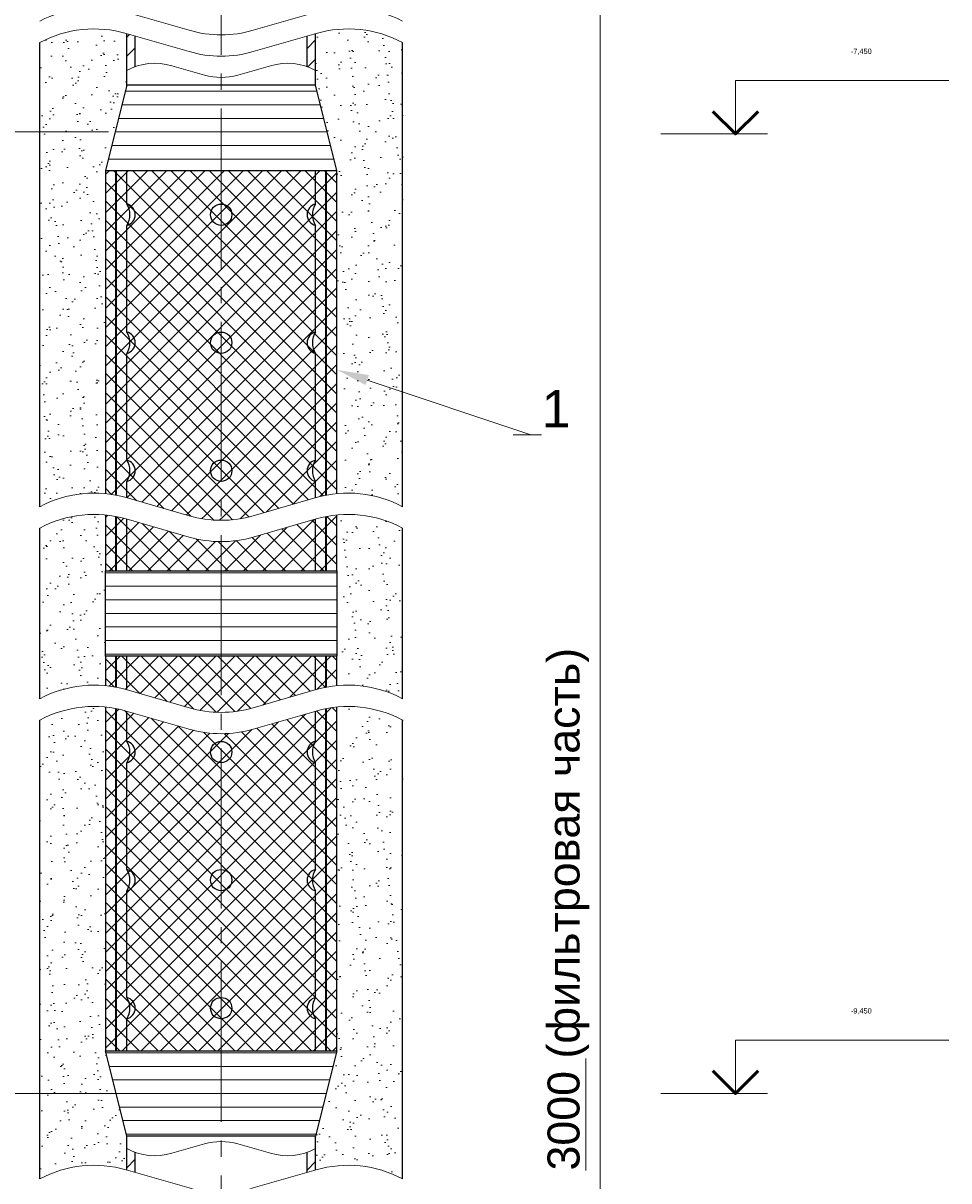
# Model space of a CAD drawing. Header units: millimetres. Extents: x 18801 to 22305, y 7709 to 10544.
# Tile 5 of 14: x 19145 to 19579, y 8209 to 8751. Entities that reach past the tile are written whole.
import ezdxf
from ezdxf import colors
from ezdxf.entities.mleader import LeaderData, LeaderLine
from ezdxf.enums import TextEntityAlignment as Align
from ezdxf.math import Vec2, Vec3

# ---------------------------------------------------------------- set-up
doc = ezdxf.new("R2018")
doc.units = ezdxf.units.MM
doc.linetypes.add('Штрихпунктирная_ГОСТ', pattern=[20, 15, -1.75, 1.5, -1.75])
for name, color, linetype, lineweight in [('Выноски', 2, 'Continuous', 9), ('Грунт коренной', 33, 'Грунт_естественный_ГОСТ1', 13), ('ГТО-2 Маскировка', 9, 'Continuous', 13), ('ГТО-2 Обрыв криволинейный', 254, 'Continuous', 13), ('Линия основная', 4, 'Continuous', 25), ('Оси', 1, 'Штрихпунктирная_ГОСТ', 13), ('Отметки', 7, 'Continuous', 13), ('Размеры', 2, 'Continuous', 9), ('Штриховка', 251, 'Continuous', 9)]:
    doc.layers.add(name, color=color, linetype=linetype, lineweight=lineweight)
doc.styles.add('ГТО-2', font='arial.ttf')
doc.styles.add('КИА', font='arial.ttf')
doc.linetypes.add('Грунт_естественный_ГОСТ1', pattern='A,1.4142,[2,Форма_КИА.shx,S=2.1213,R=0,X=1.77,Y=0],1.4142,[2,Форма_КИА.shx,S=2.1213,R=0,X=1.77,Y=0],1.4142,[2,Форма_КИА.shx,S=2.1213,R=0,X=1.77,Y=0],1.4142', length=5.6568)
doc.linetypes.add('Грунт_естественный_ГОСТ2', pattern='A,2.56066,[130,ltypeshp,S=1.5,R=45,X=0,Y=-1.06066],1.5,[130,ltypeshp,S=1.5,R=45,X=0,Y=-1.06066],1.5,[130,ltypeshp,S=1.5,R=45,X=0,Y=-1.06066],0.43934', length=6)
doc.dimstyles.new('КИА', dxfattribs={"dimtxt": 3, "dimasz": 2, "dimexe": 1.5, "dimexo": 0, "dimgap": 1, "dimtad": 1, "dimdec": 0, "dimzin": 9, "dimtxsty": 'КИА', "dimblk": 'ARCHTICK', "dimcen": 3, "dimdle": 1.5, "dimclrd": 256, "dimclre": 256, "dimclrt": 256, "dimadec": 0, "dimazin": 0, "dimtfac": 1, "dimtdec": 0, "dimtmove": 0, "dimatfit": 3, "dimfxl": 1, "dimtfill": 1, "dimlwd": -1, "dimlwe": -1, "dimarcsym": 2})
pattern_1 = [(127.5, (-1e-11, -157.413), (-12.235331, -0.400008), [0, -9.652, 0, -10.795, 0, -10.31875]), (97.5, (-1e-11, -157.413), (-17.920628, 11.238082), [0, -5.207, 0, -8.6995, 0, -3.33375]), (57.5, (-1e-11, -165.223), (-0.0359296, 19.774809), [0, -3.175, 0, -11.43, 0, -14.9225]), (47.5, (-1e-11, -165.223), (-5.573233, 19.088911), [0, -1.5875, 0, -7.493, 0, -8.5725])]
pattern_2 = [(45, (-1e-11, -157.413), (-4.490128, 4.490128), [])]

# ---------------------------------------------------------------- blocks, each defined once
blk = doc.blocks.new('_ArchTick')
at = {"color": 0, "linetype": 'ByBlock', "const_width": 0.15}
blk.add_lwpolyline([(-0.5, -0.5), (0.5, 0.5)], dxfattribs=at)
blk = doc.blocks.new('*D8')
at = {"layer": 'Defpoints', "color": 0, "transparency": 16777216}
for p in [(18967.95, 8249.87), (19237.95, 8249.87), (18967.95, 7864.87)]:
    blk.add_point(p, dxfattribs=at)
at = {"layer": 'Размеры', "transparency": 16777216}
for p, q in [((18967.95, 7857.37), (18967.95, 8257.37)), ((19234.8, 8249.87), (18960.45, 8249.87)), ((18971.1, 7864.87), (18975.45, 7864.87))]:
    blk.add_line(p, q, dxfattribs=at)
at = {"layer": 'Размеры', "transparency": 16777216, "xscale": 10, "yscale": 10, "zscale": 10}
for p, rotation in [((18967.95, 8249.87), 90), ((18967.95, 7864.87), 270)]:
    blk.add_blockref('_ArchTick', p, dxfattribs=dict(at, rotation=rotation))
at = {"layer": 'Размеры', "transparency": 16777216, "insert": (18953.92, 8057.37), "char_height": 15, "attachment_point": 5, "rotation": 90, "style": 'КИА', "bg_fill": 3, "box_fill_scale": 1.1, "bg_fill_color": 256, "bg_fill_true_color": 13158600, "bg_fill_transparency": 0}
blk.add_mtext('{\\L800}', dxfattribs=at)
blk = doc.blocks.new('*D9')
at = {"layer": 'Defpoints', "color": 0, "transparency": 16777216}
for p in [(18967.95, 8700.56), (19188.24, 8700.56), (18967.95, 8249.87)]:
    blk.add_point(p, dxfattribs=at)
at = {"layer": 'Размеры', "transparency": 16777216}
for p, q in [((18967.95, 8242.37), (18967.95, 8708.06)), ((19185.09, 8700.56), (18960.45, 8700.56)), ((18971.1, 8249.87), (18975.45, 8249.87))]:
    blk.add_line(p, q, dxfattribs=at)
at = {"layer": 'Размеры', "transparency": 16777216, "xscale": 10, "yscale": 10, "zscale": 10}
for p, rotation in [((18967.95, 8700.56), 90), ((18967.95, 8249.87), 270)]:
    blk.add_blockref('_ArchTick', p, dxfattribs=dict(at, rotation=rotation))
at = {"layer": 'Размеры', "transparency": 16777216, "insert": (18953.92, 8475.21), "char_height": 15, "attachment_point": 5, "rotation": 90, "style": 'КИА', "bg_fill": 3, "box_fill_scale": 1.1, "bg_fill_color": 256, "bg_fill_true_color": 13158600, "bg_fill_transparency": 0}
blk.add_mtext('{\\L2000}', dxfattribs=at)
blk = doc.blocks.new('*D10')
at = {"layer": 'Defpoints', "color": 0, "transparency": 16777216}
for p in [(18967.95, 8807.87), (19188.7, 8807.87), (18967.95, 8700.56)]:
    blk.add_point(p, dxfattribs=at)
at = {"layer": 'Размеры', "transparency": 16777216}
for p, q in [((18967.95, 8693.06), (18967.95, 8815.37)), ((19185.55, 8807.87), (18960.45, 8807.87)), ((18971.1, 8700.56), (18975.45, 8700.56))]:
    blk.add_line(p, q, dxfattribs=at)
at = {"layer": 'Размеры', "transparency": 16777216, "xscale": 10, "yscale": 10, "zscale": 10}
for p, rotation in [((18967.95, 8807.87), 90), ((18967.95, 8700.56), 270)]:
    blk.add_blockref('_ArchTick', p, dxfattribs=dict(at, rotation=rotation))
at = {"layer": 'Размеры', "transparency": 16777216, "insert": (18953.92, 8754.21), "char_height": 15, "attachment_point": 5, "rotation": 90, "style": 'КИА', "bg_fill": 3, "box_fill_scale": 1.1, "bg_fill_color": 256, "bg_fill_true_color": 13158600, "bg_fill_transparency": 0}
blk.add_mtext('{\\L200}', dxfattribs=at)
blk = doc.blocks.new('*D12')
at = {"layer": 'Defpoints', "color": 0, "transparency": 16777216}
for p in [(18928.39, 9203.4), (19152.95, 9203.4), (19152.95, 7754.87)]:
    blk.add_point(p, dxfattribs=at)
at = {"layer": 'Размеры', "transparency": 16777216}
for p, q in [((18928.39, 7747.37), (18928.39, 9210.9)), ((19149.8, 9203.4), (18920.89, 9203.4)), ((19149.8, 7754.87), (18920.89, 7754.87))]:
    blk.add_line(p, q, dxfattribs=at)
at = {"layer": 'Размеры', "transparency": 16777216, "xscale": 10, "yscale": 10, "zscale": 10}
for p, rotation in [((18928.39, 9203.4), 90), ((18928.39, 7754.87), 270)]:
    blk.add_blockref('_ArchTick', p, dxfattribs=dict(at, rotation=rotation))
at = {"layer": 'Размеры', "transparency": 16777216, "insert": (18914.36, 8479.14), "char_height": 15, "attachment_point": 5, "rotation": 90, "style": 'КИА', "bg_fill": 3, "box_fill_scale": 1.1, "bg_fill_color": 256, "bg_fill_true_color": 13158600, "bg_fill_transparency": 0}
blk.add_mtext('{\\L4000}', dxfattribs=at)
blk = doc.blocks.new('*D15')
at = {"layer": 'Defpoints', "color": 0, "transparency": 16777216}
for p in [(19296.7, 10503), (19415.45, 10503), (19287.95, 7864.87)]:
    blk.add_point(p, dxfattribs=at)
at = {"layer": 'Размеры', "transparency": 16777216}
for p, q in [((19415.45, 7857.37), (19415.45, 10510.5)), ((19299.85, 10503), (19422.95, 10503)), ((19291.1, 7864.87), (19422.95, 7864.87))]:
    blk.add_line(p, q, dxfattribs=at)
at = {"layer": 'Размеры', "transparency": 16777216, "xscale": 10, "yscale": 10, "zscale": 10}
for p, rotation in [((19415.45, 10503), 90), ((19415.45, 7864.87), 270)]:
    blk.add_blockref('_ArchTick', p, dxfattribs=dict(at, rotation=rotation))
at = {"layer": 'Размеры', "transparency": 16777216, "insert": (19402.95, 9399.29), "char_height": 15, "attachment_point": 5, "rotation": 90, "style": 'КИА', "bg_fill": 3, "box_fill_scale": 1.1, "bg_fill_color": 256, "bg_fill_true_color": 13158600, "bg_fill_transparency": 0}
blk.add_mtext('L{\\H0.7x;\\S^ пьез;}', dxfattribs=at)
blk = doc.blocks.new('*D16')
at = {"layer": 'Defpoints', "color": 0, "transparency": 16777216}
for p in [(19287.2, 8807.64), (19287.2, 7864.87), (19415.45, 7864.87)]:
    blk.add_point(p, dxfattribs=at)
at = {"layer": 'Размеры', "transparency": 16777216}
for p, q in [((19415.45, 8815.14), (19415.45, 7857.37)), ((19290.35, 8807.64), (19422.95, 8807.64)), ((19290.35, 7864.87), (19422.95, 7864.87))]:
    blk.add_line(p, q, dxfattribs=at)
at = {"layer": 'Размеры', "transparency": 16777216, "xscale": 10, "yscale": 10, "zscale": 10}
for p, rotation in [((19415.45, 8807.64), 90), ((19415.45, 7864.87), 270)]:
    blk.add_blockref('_ArchTick', p, dxfattribs=dict(at, rotation=rotation))
at = {"layer": 'Размеры', "transparency": 16777216, "insert": (19400.61, 8336.25), "char_height": 15, "attachment_point": 5, "rotation": 90, "style": 'КИА', "bg_fill": 3, "box_fill_scale": 1.1, "bg_fill_color": 256, "bg_fill_true_color": 13158600, "bg_fill_transparency": 0}
blk.add_mtext('{\\L3000} (фильтровая часть)', dxfattribs=at)
blk = doc.blocks.new('*U5')
at = {"layer": 'ГТО-2 Обрыв криволинейный'}
blk.add_lwpolyline([(34, 0, 0.195164), (25.89, 0.85), (20.01, -0.85, -0.141435), (13.99, -0.85), (8.11, 0.85, 0.195164), (0, 0)], format="xyb", dxfattribs=at)
blk = doc.blocks.new('*U23')
at = {"layer": 'ГТО-2 Обрыв криволинейный'}
blk.add_lwpolyline([(-17.7, 0, 0.195164), (-13.48, -0.44), (-10.41, 0.44, -0.141435), (-7.29, 0.44), (-4.22, -0.44, 0.195164), (0, 0)], format="xyb", dxfattribs=at)
blk = doc.blocks.new('*U22')
at = {"layer": 'ГТО-2 Обрыв криволинейный'}
blk.add_lwpolyline([(17.7, 0, 0.195164), (13.48, 0.44), (10.41, -0.44, -0.141435), (7.29, -0.44), (4.22, 0.44, 0.195164), (0, 0)], format="xyb", dxfattribs=at)
blk = doc.blocks.new('*U30')
at = {"color": 0, "linetype": 'ByBlock', "lineweight": -2}
for p, q in [((7, 0), (7, 5)), ((7, 5), (27, 5)), ((7, 0), (0, 0)), ((10, 0), (7, 0))]:
    blk.add_line(p, q, dxfattribs=at)
at = {"color": 0, "linetype": 'ByBlock', "lineweight": 50}
blk.add_lwpolyline([(4.88, 2.12), (7, 0), (9.12, 2.12)], dxfattribs=at)
at = {"color": 0, "linetype": 'ByBlock', "lineweight": -2, "flags": 104}
for tag, p in [('ОТМЕТКА', (17.82, 8)), ('ПРИМЕЧАНИЕ', (17.82, 2))]:
    blk.add_attdef(tag, text='', height=3.5, dxfattribs=at).set_placement(p, align=Align.MIDDLE_CENTER)

msp = doc.modelspace()

# ---------------------------------------------------------------- hatches: boundary and pattern name
at = {"layer": 'Штриховка'}
h = msp.add_hatch(dxfattribs=at)
h.set_pattern_fill('ANSI31', color=256, scale=2)
h.set_pattern_definition(pattern_2)
edge = h.paths.add_edge_path()
edge.add_arc((19206.971, 8704.426), 28.209, 109.19544, 118.07249)
edge.add_line((19193.696, 8729.316), (19193.696, 8746.558))
edge.add_line((19193.696, 8746.558), (19197.696, 8745.403))
edge.add_line((19197.696, 8745.403), (19197.696, 8731.067))
h = msp.add_hatch(dxfattribs=at)
h.set_pattern_fill('ANSI31', color=256, scale=2)
h.set_pattern_definition(pattern_2)
edge = h.paths.add_edge_path()
edge.add_arc((19268.921, 8704.426), 28.209, 61.92751, 70.80456)
edge.add_line((19278.196, 8731.067), (19278.196, 8745.403))
edge.add_line((19278.196, 8745.403), (19282.196, 8746.558))
edge.add_line((19282.196, 8746.558), (19282.196, 8729.316))
h = msp.add_hatch(dxfattribs=at)
h.set_pattern_fill('ANSI31', color=256, scale=2)
h.paths.add_polyline_path([(19278.196, 8375.535, 0.0387528), (19282.196, 8377.285), (19282.196, 8371.471), (19278.196, 8370.316)])
h = msp.add_hatch(dxfattribs=at)
h.set_pattern_fill('ANSI31', color=256, scale=2)
h.set_pattern_definition([(45, (19280.223, 8216.054), (-4.49, 4.49), [])])
edge = h.paths.add_edge_path()
edge.add_arc((19268.921, 8248.948), 28.209, 289.19544, 298.07249)
edge.add_line((19282.196, 8224.058), (19282.196, 8214.058))
edge.add_line((19282.196, 8214.058), (19278.196, 8212.903))
edge.add_line((19278.196, 8212.903), (19278.196, 8222.307))

# ---------------------------------------------------------------- linework, layer by layer
msp.add_circle((19237.946, 8474.872), 5)
for centre, start, end in [((19192.571, 8474.872), 282.68038, 77.31962), ((19283.321, 8474.872), 102.68038, 257.31962)]:
    msp.add_arc(centre, 5.125, start, end)
at = {"layer": 'Линия основная'}
for p, q in [((19193.696, 8666.696), (19193.696, 8746.558)), ((19197.696, 8731.067), (19197.696, 8745.403)), ((19278.196, 8731.067), (19278.196, 8745.403)), ((19282.196, 8666.696), (19282.196, 8746.558)), ((19193.696, 8606.696), (19193.696, 8656.696)), ((19282.196, 8606.696), (19282.196, 8656.696)), ((19193.696, 8546.696), (19193.696, 8596.696)), ((19282.196, 8546.696), (19282.196, 8596.696)), ((19193.696, 8529.058), (19193.696, 8536.696)), ((19282.196, 8529.058), (19282.196, 8536.696)), ((19193.696, 8439.058), (19193.696, 8519.058)), ((19282.196, 8439.058), (19282.196, 8519.058)), ((19193.696, 8414.872), (19193.696, 8429.058)), ((19282.196, 8414.872), (19282.196, 8429.058)), ((19193.696, 8354.872), (19193.696, 8404.872)), ((19282.196, 8354.872), (19282.196, 8404.872)), ((19193.696, 8294.872), (19193.696, 8344.872)), ((19282.196, 8294.872), (19282.196, 8344.872)), ((19282.196, 8214.058), (19282.196, 8284.872)), ((19278.196, 8212.903), (19278.196, 8222.307))]:
    msp.add_line(p, q, dxfattribs=at)
at = {"layer": 'Линия основная', "lineweight": 35}
for p, q in [((19188.696, 8530.269), (19188.696, 8696.696)), ((19188.696, 8440.269), (19188.696, 8520.269))]:
    msp.add_line(p, q, dxfattribs=at)
at = {"layer": 'Линия основная'}
msp.add_lwpolyline([(19183.696, 8520.993), (19183.696, 8440.993)], dxfattribs=at)
for centre in [(19237.946, 8661.696), (19237.946, 8601.696), (19237.946, 8541.696), (19237.946, 8409.872), (19237.946, 8349.872), (19237.946, 8289.872)]:
    msp.add_circle(centre, 5, dxfattribs=at)
for centre, radius, start, end in [((19192.571, 8661.696), 5.125, 282.68038, 77.31962), ((19186.113, 8661.696), 9.083, 326.60151, 33.39849), ((19283.321, 8661.696), 5.125, 102.68038, 257.31962), ((19289.78, 8661.696), 9.083, 146.60151, 213.39849), ((19192.571, 8601.696), 5.125, 282.68038, 77.31962), ((19186.113, 8601.696), 9.083, 326.60151, 33.39849), ((19283.321, 8601.696), 5.125, 102.68038, 257.31962), ((19289.78, 8601.696), 9.083, 146.60151, 213.39849), ((19192.571, 8541.696), 5.125, 282.68038, 77.31962), ((19186.113, 8541.696), 9.083, 326.60151, 33.39849), ((19283.321, 8541.696), 5.125, 102.68038, 257.31962), ((19289.78, 8541.696), 9.083, 146.60151, 213.39849), ((19192.571, 8409.872), 5.125, 282.68038, 77.31962), ((19186.113, 8409.872), 9.083, 326.60151, 33.39849), ((19283.321, 8409.872), 5.125, 102.68038, 257.31962), ((19289.78, 8409.872), 9.083, 146.60151, 213.39849), ((19192.571, 8349.872), 5.125, 282.68038, 77.31962), ((19186.113, 8349.872), 9.083, 326.60151, 33.39849), ((19283.321, 8349.872), 5.125, 102.68038, 257.31962), ((19289.78, 8349.872), 9.083, 146.60151, 213.39849), ((19192.571, 8289.872), 5.125, 282.68038, 77.31962), ((19186.113, 8289.872), 9.083, 326.60151, 33.39849), ((19283.321, 8289.872), 5.125, 102.68038, 257.31962), ((19289.78, 8289.872), 9.083, 146.60151, 213.39849)]:
    msp.add_arc(centre, radius, start, end, dxfattribs=at)

# ---------------------------------------------------------------- block references
at = {"layer": 'ГТО-2 Обрыв криволинейный', "xscale": 5, "yscale": 5, "zscale": 5}
msp.add_blockref('*U22', (19193.696, 8729.316), dxfattribs=at)
at = {"layer": 'Отметки'}
ref = msp.add_blockref('*U30', (19443.895, 8699.51), dxfattribs=dict(at, xscale=5, yscale=5, zscale=5))
lines = msp.add_mtext('-7,450', dxfattribs={"layer": '0', "color": 0, "linetype": 'ByBlock', "lineweight": -2, "insert": (19532.986, 8739.51), "char_height": 2.5, "attachment_point": 1, "bg_fill": 3, "box_fill_scale": 1.2, "bg_fill_color": 256, "bg_fill_transparency": 0})
ref.add_attrib('ОТМЕТКА', '', (19532.986, 8739.51)).embed_mtext(lines)
ref = msp.add_blockref('*U30', (19443.895, 8249.872), dxfattribs=dict(at, xscale=5, yscale=5, zscale=5))
lines = msp.add_mtext('-9,450', dxfattribs={"layer": '0', "color": 0, "linetype": 'ByBlock', "lineweight": -2, "insert": (19532.986, 8289.872), "char_height": 2.5, "attachment_point": 1, "bg_fill": 3, "box_fill_scale": 1.2, "bg_fill_color": 256, "bg_fill_transparency": 0})
ref.add_attrib('ОТМЕТКА', '', (19532.986, 8289.872)).embed_mtext(lines)

# ---------------------------------------------------------------- dimensions: what is measured, and where the dimension line sits
at = {"layer": 'Размеры'}
for base, p1, p2, text, picture, middle in [((19415.446, 7864.872), (19287.196, 8807.636), (19287.196, 7864.872), '{\\L3000} (фильтровая часть)', '*D16', (19400.613, 8336.254)), ((18967.946, 8249.872), (18967.946, 7864.872), (19237.946, 8249.872), '{\\L800}', '*D8', (18953.916, 8057.372))]:
    dim = msp.add_linear_dim(base=base, p1=p1, p2=p2, angle=90, text=text, dimstyle='КИА', override={"dimexo": 0.63}, dxfattribs=at)
    dim.commit()
    dim.dimension.update_dxf_attribs({"geometry": picture, "text_midpoint": middle})

# ---------------------------------------------------------------- next in the draw order: hatches: boundary and pattern name
at = {"layer": 'Штриховка'}
h = msp.add_hatch(dxfattribs=at)
h.set_pattern_fill('AR-SAND', color=256, scale=0.25, angle=90)
h.set_pattern_definition(pattern_1)
h.paths.add_polyline_path([(19292.196, 8530.993, -0.1478114), (19322.946, 8524.872), (19322.946, 8742.372, 0.1962741), (19282.196, 8746.557), (19282.196, 8722.372), (19292.196, 8682.372)])
h = msp.add_hatch(dxfattribs=at)
h.set_pattern_fill('ANSI37', color=252, scale=2)
h.set_pattern_definition([(45, (6712.905, 5701.9105), (-4.490128, 4.490128), []), (135, (6712.905, 5701.9105), (-4.490128, -4.490128), [])])
edge = h.paths.add_edge_path()
edge.add_arc((19178.446, 8477.06), 54.188, 73.89949, 84.44013)
edge.add_line((19183.696, 8530.993), (19183.696, 8682.372))
edge.add_line((19183.696, 8682.372), (19188.527, 8701.696))
edge.add_line((19188.527, 8701.696), (19287.366, 8701.696))
edge.add_line((19287.366, 8701.696), (19292.196, 8682.372))
edge.add_line((19292.196, 8682.372), (19292.196, 8530.993))
edge.add_arc((19297.446, 8477.06), 54.187, 95.55987, 106.10051)
edge.add_line((19282.419, 8529.122), (19252.974, 8520.623))
edge.add_arc((19237.946, 8572.685), 54.187, 253.89949, 286.10051, ccw=False)
edge.add_line((19222.919, 8520.623), (19193.474, 8529.122))
h = msp.add_hatch(dxfattribs=at)
h.set_pattern_fill('ANSI37', color=252, scale=2)
h.set_pattern_definition([(45, (6712.905, 6475.087), (-4.490128, 4.490128), []), (135, (6712.905, 6475.087), (-4.490128, -4.490128), [])])
edge = h.paths.add_edge_path()
edge.add_arc((19178.446, 8467.06), 54.187, 73.89949, 84.44013)
edge.add_line((19183.696, 8520.993), (19183.696, 8440.993))
edge.add_arc((19178.446, 8387.06), 54.188, 73.89949, 84.44013, ccw=False)
edge.add_line((19193.474, 8439.122), (19222.919, 8430.623))
edge.add_arc((19237.946, 8482.685), 54.187, 253.89949, 286.10051)
edge.add_line((19252.974, 8430.623), (19282.419, 8439.122))
edge.add_arc((19297.446, 8387.06), 54.187, 95.55987, 106.10051, ccw=False)
edge.add_line((19292.196, 8440.993), (19292.196, 8520.993))
edge.add_arc((19297.446, 8467.06), 54.188, 95.55987, 106.10051)
edge.add_line((19282.419, 8519.122), (19252.974, 8510.623))
edge.add_arc((19237.946, 8562.685), 54.187, 253.89949, 286.10051, ccw=False)
edge.add_line((19222.919, 8510.623), (19193.474, 8519.122))
h = msp.add_hatch(dxfattribs=at)
h.set_pattern_fill('AR-SAND', color=256, scale=0.25, angle=90)
h.set_pattern_definition(pattern_1)
h.paths.add_polyline_path([(19292.196, 8440.993, -0.1478114), (19322.946, 8434.872), (19322.946, 8514.872, 0.1478114), (19292.196, 8520.993)])
h = msp.add_hatch(dxfattribs=at)
h.set_pattern_fill('ANSI37', color=252, scale=2)
h.set_pattern_definition([(45, (6712.905, 7250.087), (-4.490128, 4.490128), []), (135, (6712.905, 7250.087), (-4.490128, -4.490128), [])])
edge = h.paths.add_edge_path()
edge.add_arc((19178.446, 8377.06), 54.187, 73.89949, 84.44013)
edge.add_line((19183.696, 8430.993), (19183.696, 8269.872))
edge.add_line((19183.696, 8269.872), (19188.696, 8249.872))
edge.add_line((19188.696, 8249.872), (19287.196, 8249.872))
edge.add_line((19287.196, 8249.872), (19292.196, 8269.872))
edge.add_line((19292.196, 8269.872), (19292.196, 8430.993))
edge.add_arc((19297.446, 8377.06), 54.188, 95.55987, 106.10051)
edge.add_line((19282.419, 8429.122), (19252.974, 8420.623))
edge.add_arc((19237.946, 8472.685), 54.187, 253.89949, 286.10051, ccw=False)
edge.add_line((19222.919, 8420.623), (19193.474, 8429.122))
h = msp.add_hatch(dxfattribs=at)
h.set_pattern_fill('AR-SAND', color=256, scale=0.25, angle=90)
h.set_pattern_definition(pattern_1)
h.paths.add_polyline_path([(19322.946, 8424.872, 0.1478114), (19292.196, 8430.993), (19292.196, 8269.872), (19287.196, 8249.872), (19282.196, 8229.872), (19282.196, 8214.058), (19282.419, 8214.122, -0.1951638), (19322.946, 8209.872)])
h = msp.add_hatch(dxfattribs=at)
h.set_pattern_fill('ANSI31', color=256, scale=2)
h.set_pattern_definition(pattern_2)
edge = h.paths.add_edge_path()
edge.add_arc((19206.971, 8248.948), 28.209, 241.92751, 250.80456, ccw=False)
edge.add_line((19193.696, 8224.058), (19193.696, 8214.058))
edge.add_line((19193.696, 8214.058), (19197.696, 8212.903))
edge.add_line((19197.696, 8212.903), (19197.696, 8222.307))

# ---------------------------------------------------------------- next in the draw order: linework, layer by layer
at = {"layer": 'Грунт коренной', "linetype": 'Грунт_естественный_ГОСТ2', "ltscale": 5}
for p, q in [((19322.946, 8524.872), (19322.946, 8742.372)), ((19322.946, 8434.872), (19322.946, 8514.872)), ((19322.946, 8209.872), (19322.946, 8424.872))]:
    msp.add_line(p, q, dxfattribs=at)
at = {"layer": 'Линия основная'}
for p, q in [((19322.946, 8524.872), (19322.946, 8742.372)), ((19322.946, 8434.872), (19322.946, 8514.872)), ((19322.946, 8209.872), (19322.946, 8424.872)), ((19193.696, 8214.058), (19193.696, 8284.872)), ((19197.696, 8212.903), (19197.696, 8222.307))]:
    msp.add_line(p, q, dxfattribs=at)
at = {"layer": 'Линия основная', "lineweight": 35}
for p, q in [((19287.196, 8530.269), (19287.196, 8696.696)), ((19287.196, 8440.269), (19287.196, 8520.269)), ((19188.696, 8254.872), (19188.696, 8430.269)), ((19287.196, 8254.872), (19287.196, 8430.269))]:
    msp.add_line(p, q, dxfattribs=at)
at = {"layer": 'Линия основная'}
for points in [[(19292.196, 8530.993), (19292.196, 8682.372), (19287.366, 8701.696), (19188.527, 8701.696), (19183.696, 8682.372), (19183.696, 8530.993)], [(19292.196, 8440.993), (19292.196, 8520.993)], [(19183.696, 8430.993), (19183.696, 8269.872), (19188.696, 8249.872), (19287.196, 8249.872), (19292.196, 8269.872), (19292.196, 8430.993)]]:
    msp.add_lwpolyline(points, dxfattribs=at)

# ---------------------------------------------------------------- next in the draw order: dimensions: what is measured, and where the dimension line sits
at = {"layer": 'Размеры'}
dim = msp.add_linear_dim(base=(18928.391, 9203.404), p1=(19152.946, 7754.872), p2=(19152.946, 9203.404), angle=90, text='{\\L4000}', dimstyle='КИА', override={"dimexo": 0.63}, dxfattribs=at)
dim.commit()
dim.dimension.update_dxf_attribs({"geometry": '*D12', "text_midpoint": (18914.36, 8479.138)})

# ---------------------------------------------------------------- next in the draw order: hatches: boundary and pattern name
at = {"layer": 'Штриховка'}
h = msp.add_hatch(dxfattribs=at)
h.set_pattern_fill('AR-SAND', color=256, scale=0.25, angle=90)
h.set_pattern_definition(pattern_1)
h.paths.add_polyline_path([(19152.946, 8524.872, -0.1478114), (19183.696, 8530.993), (19183.696, 8682.372), (19193.696, 8722.372), (19193.696, 8746.557, 0.1962741), (19152.946, 8742.372)])
h = msp.add_hatch(dxfattribs=at)
h.set_pattern_fill('AR-SAND', color=256, scale=0.25, angle=90)
h.set_pattern_definition(pattern_1)
h.paths.add_polyline_path([(19152.946, 8434.872, -0.1478114), (19183.696, 8440.993), (19183.696, 8520.993, 0.1478114), (19152.946, 8514.872)])
h = msp.add_hatch(dxfattribs=at)
h.set_pattern_fill('AR-SAND', color=256, scale=0.25, angle=90)
h.set_pattern_definition(pattern_1)
h.paths.add_polyline_path([(19183.696, 8269.872), (19183.696, 8430.993, 0.1478114), (19152.946, 8424.872), (19152.946, 8209.872, -0.1951638), (19193.474, 8214.122), (19193.696, 8214.058), (19193.696, 8229.872)])

# ---------------------------------------------------------------- next in the draw order: linework, layer by layer
at = {"layer": 'Грунт коренной', "linetype": 'Грунт_естественный_ГОСТ2', "ltscale": 5}
for p, q in [((19152.946, 8742.372), (19152.946, 8524.872)), ((19152.946, 8514.872), (19152.946, 8434.872)), ((19152.946, 8424.872), (19152.946, 8209.872))]:
    msp.add_line(p, q, dxfattribs=at)
at = {"layer": 'Линия основная'}
for p, q in [((19152.946, 8524.872), (19152.946, 8742.372)), ((19152.946, 8434.872), (19152.946, 8514.872)), ((19152.946, 8209.872), (19152.946, 8424.872))]:
    msp.add_line(p, q, dxfattribs=at)

# ---------------------------------------------------------------- next in the draw order: block references
at = {"layer": 'ГТО-2 Обрыв криволинейный', "xscale": 5, "yscale": 5, "zscale": 5}
for p in [(19152.946, 8752.372), (19152.946, 8742.372), (19152.946, 8524.872), (19152.946, 8514.872), (19152.946, 8434.872), (19152.946, 8424.872), (19152.946, 8209.872)]:
    msp.add_blockref('*U5', p, dxfattribs=at)

# ---------------------------------------------------------------- next in the draw order: wipeouts: each hides what was drawn before it
for points in [[(19292.196, 8682.372), (19282.196, 8722.372), (19193.696, 8722.372), (19183.696, 8682.372)], [(19292.196, 8494.872), (19292.196, 8454.872), (19183.696, 8454.872), (19183.696, 8494.872)], [(19292.196, 8269.872), (19282.196, 8229.872), (19193.696, 8229.872), (19183.696, 8269.872)]]:
    msp.add_wipeout(points).dxf.layer = 'ГТО-2 Маскировка'

# ---------------------------------------------------------------- next in the draw order: hatches: boundary and pattern name
at = {"layer": 'Штриховка'}
h = msp.add_hatch(dxfattribs=at)
h.set_pattern_fill('ANSI31', color=252, scale=2, angle=315)
h.set_pattern_definition([(0, (19237.9463, 8662.3725), (2e-15, 6.35), [])])
h.paths.add_polyline_path([(19292.196, 8682.372), (19282.196, 8722.372), (19193.696, 8722.372), (19183.696, 8682.372)])
h = msp.add_hatch(dxfattribs=at)
h.set_pattern_fill('ANSI31', color=252, scale=2, angle=315)
h.set_pattern_definition([(0, (19237.9463, 8474.8725), (2e-15, 6.35), [])])
h.paths.add_polyline_path([(19292.196, 8494.872), (19292.196, 8454.872), (19183.696, 8454.872), (19183.696, 8494.872)])
h = msp.add_hatch(dxfattribs=at)
h.set_pattern_fill('ANSI31', color=252, scale=2, angle=315)
h.set_pattern_definition([(0, (19237.9463, 8249.8725), (2e-15, 6.35), [])])
h.paths.add_polyline_path([(19292.196, 8269.872), (19282.196, 8229.872), (19193.696, 8229.872), (19183.696, 8269.872)])

# ---------------------------------------------------------------- next in the draw order: linework, layer by layer
at = {"layer": 'Линия основная'}
for points in [[(19292.196, 8682.372), (19282.196, 8722.372), (19193.696, 8722.372), (19183.696, 8682.372)], [(19292.196, 8494.872), (19292.196, 8454.872), (19183.696, 8454.872), (19183.696, 8494.872)], [(19292.196, 8269.872), (19282.196, 8229.872), (19193.696, 8229.872), (19183.696, 8269.872)]]:
    msp.add_lwpolyline(points, close=True, dxfattribs=at)
at = {"layer": 'Оси', "ltscale": 5}
msp.add_line((19237.946, 10511.533), (19237.946, 7739.872), dxfattribs=at)

# ---------------------------------------------------------------- next in the draw order: block references
at = {"layer": 'ГТО-2 Обрыв криволинейный', "xscale": 5, "yscale": 5, "zscale": 5}
msp.add_blockref('*U23', (19282.196, 8224.058), dxfattribs=at)

# ---------------------------------------------------------------- next in the draw order: dimensions: what is measured, and where the dimension line sits
at = {"layer": 'Размеры'}
dim = msp.add_linear_dim(base=(19415.446, 10503.003), p1=(19287.946, 7864.872), p2=(19296.696, 10503.003), angle=90, text='L{\\H0.7x;\\S^ пьез;}', dimstyle='КИА', override={"dimexo": 0.63}, dxfattribs=at)
dim.commit()
dim.dimension.update_dxf_attribs({"geometry": '*D15', "text_midpoint": (19415.446, 9399.285), "dimtype": 160})
dim = msp.add_linear_dim(base=(18967.946, 8700.555), p1=(18967.946, 8249.872), p2=(19188.242, 8700.555), angle=90, text='{\\L2000}', dimstyle='КИА', override={"dimexo": 0.63}, dxfattribs=at)
dim.commit()
dim.dimension.update_dxf_attribs({"geometry": '*D9', "text_midpoint": (18953.916, 8475.214)})

# ---------------------------------------------------------------- next in the draw order: dimensions: what is measured, and where the dimension line sits
dim = msp.add_linear_dim(base=(18967.946, 8807.872), p1=(18967.946, 8700.555), p2=(19188.696, 8807.872), angle=90, text='{\\L200}', dimstyle='КИА', override={"dimexo": 0.63}, dxfattribs=at)
dim.commit()
dim.dimension.update_dxf_attribs({"geometry": '*D10', "text_midpoint": (18953.916, 8754.214)})

# ---------------------------------------------------------------- next in the draw order: leaders
at = {"layer": 'Выноски', "lineweight": 20}
ml = msp.add_multileader_mtext('Standard', dxfattribs=at)
ml.set_content('1', color=256, style='ГТО-2')
ml.set_leader_properties(color=256, linetype='ByLayer', lineweight=-1)
ml.build(insert=Vec2(0, 0))
ml.multileader.update_dxf_attribs({"text_left_attachment_type": 6, "text_right_attachment_type": 6, "dogleg_length": 1, "arrow_head_size": 15, "scale": 5})
ctx = ml.context
ctx.base_point, ctx.scale, ctx.char_height, ctx.arrow_head_size, ctx.landing_gap_size, ctx.plane_origin = Vec3(19388.112, 8558.521), 5, 17.5, 15, 0, Vec3(19302.16, 8588.983)
ctx.left_attachment, ctx.right_attachment = 6, 6
notes = []
notes.append((ctx, [(0, (1, 1, 0), (19383.112, 8558.521), (1, 0), 5, [(0, [(19292.196, 8588.983)], 0, [])])]))
ctx.mtext.insert, ctx.mtext.width, ctx.mtext.defined_height, ctx.mtext.flow_direction = Vec3(19388.112, 8579.521), 21.28282, 90.268, 5
for ctx, leaders in notes:
    for number, flags, end, landing, length, lines in leaders:
        leader = LeaderData()
        leader.index, (leader.has_last_leader_line, leader.has_dogleg_vector, leader.attachment_direction) = number, flags
        leader.last_leader_point, leader.dogleg_vector, leader.dogleg_length = Vec3(end), Vec3(landing), length
        for number, points, colour, breaks in lines:
            line = LeaderLine()
            line.index, line.vertices, line.color, line.breaks = number, Vec3.list(points), colors.encode_raw_color(colour), breaks
            leader.lines.append(line)
        ctx.leaders.append(leader)

doc.saveas('drawing.dxf')
